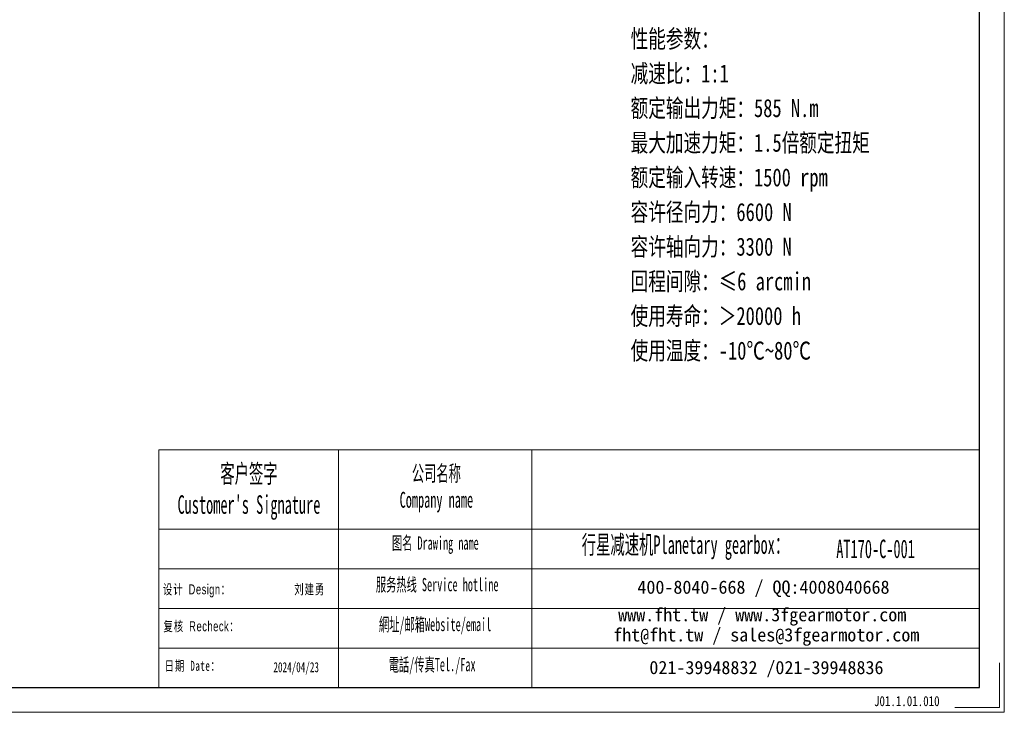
# Model space of a CAD drawing. Header units: millimetres. Extents: x -1428 to -386, y -608 to 125.
# Tile 4 of 9: x -877 to -386, y -608 to -263. Entities that reach past the tile are written whole.
import ezdxf

# ---------------------------------------------------------------- set-up
doc = ezdxf.new("R2010")
doc.units = ezdxf.units.MM
doc.header["$LTSCALE"] = 2
doc.layers.get('0').update_dxf_attribs({"lineweight": 18})
doc.layers.add('6文字层', color=3, linetype='Continuous')
for name, color, linetype, lineweight in [('7标注层', 4, 'Continuous', 18), ('SLD-0', 7, 'Continuous', 18), ('图框_外框线', 7, 'Continuous', 18), ('尺寸线层', 3, 'Continuous', 18)]:
    doc.layers.add(name, color=color, linetype=linetype, lineweight=lineweight)
doc.styles.add('SLDTEXTSTYLE4', font='txt', dxfattribs={"width": 0.566667})
doc.styles.add('标准', font='txt', dxfattribs={"width": 0.667})
doc.styles.add('样式 1', font='txt', dxfattribs={"width": 0.8})

msp = doc.modelspace()

# ---------------------------------------------------------------- linework, layer by layer
msp.add_line((-717.956, -476.8939), (-717.956, -595.404))
at = {"layer": '7标注层', "color": 0}
msp.add_line((-807.3534, -476.8939), (-807.3534, -595.3838), dxfattribs=at)
at = {"layer": '图框_外框线'}
for p, q in [((-807.3534, -476.8939), (-717.956, -476.8939)), ((-717.956, -476.8939), (-717.956, -595.3838)), ((-717.956, -476.8939), (-398.7818, -476.8939)), ((-621.6364, -476.8939), (-621.6364, -595.3838)), ((-807.3534, -516.4341), (-717.956, -516.4341)), ((-717.956, -516.4341), (-398.7818, -516.4341)), ((-807.3534, -536.2042), (-398.7818, -536.2042)), ((-807.3534, -555.9742), (-398.7818, -555.9742)), ((-807.3534, -575.7443), (-398.7818, -575.7443))]:
    msp.add_line(p, q, dxfattribs=at)
at = {"layer": '图框_外框线', "color": 3}
msp.add_lwpolyline([(-1423.2214, -607.7264), (-386.4391, -607.7264), (-386.4391, 125.4268), (-1423.2214, 125.4268)], close=True, dxfattribs=at)
at = {"layer": '图框_外框线', "color": 3, "lineweight": 25}
msp.add_lwpolyline([(-1361.5082, -595.3838), (-398.7818, -595.3838), (-398.7818, 113.0841), (-1361.5082, 113.0841)], close=True, dxfattribs=at)
at = {"layer": '图框_外框线', "color": 3}
msp.add_lwpolyline([(-388.9076, -583.0411), (-388.9076, -605.2579), (-411.1244, -605.2579)], dxfattribs=at)

# ---------------------------------------------------------------- texts
at = {"layer": '6文字层', "insert": (-451.3129, -599.6402), "char_height": 5, "width": 43.304423, "attachment_point": 1, "style": '样式 1'}
msp.add_mtext('J01.1.01.010', dxfattribs=at)
at = {"layer": 'SLD-0', "color": 1, "attachment_point": 2}
for s, insert, char_height, width, style in [("{\\fSimSun|b1|i0|c134|p2;客户签字\\PCustomer's Signature}", (-762.5006, -484.209), 9.226036, 114.772837, 'SLDTEXTSTYLE4'), ('{\\fSimSun|b1|i0|c134|p2;公司名称\\PCompany name}', (-669.1853, -484.6988), 7.908031, 102.384307, 'SLDTEXTSTYLE4'), ('{\\fSimSun|b1|i0|c134|p2;图名 Drawing name}', (-669.7259, -520.0784), 6.590026, 84.277757, 'SLDTEXTSTYLE4'), ('{\\fSimSun|b1|i0|c134|p2;  \\H1.1667x;行星减速机Planetary gearbox\\fSimSun|b0|i0|c134|p2;：}', (-548.2346, -519.5701), 7.908031, 124.374661, 'SLDTEXTSTYLE4'), ('AT170-C-001', (-450.5343, -521.6697), 9.226036, 67.142291, 'SLDTEXTSTYLE4'), ('{\\fSimSun|b0|i0|c134|p2;\\T1.1;设计 \\fArial|b0|i0|c0|p34;Design\\fSimSun|b0|i0|c134|p2;：}', (-788.4205, -543.9533), 5, 31.971711, '标准'), ('{\\fSimSun|b0|i0|c134|p2;\\T1.1;刘建勇}', (-732.2331, -543.8891), 5, 31.971711, '标准'), ('{\\fSimSun|b1|i0|c134|p2;服务热线 Service hotline}', (-668.7914, -540.8006), 6.590026, 93.893518, 'SLDTEXTSTYLE4'), ('{\\fSimSun|b0|i0|c134|p2;\\T1.1;复核 \\fArial|b0|i0|c0|p34;Recheck\\fSimSun|b0|i0|c134|p2;：}', (-786.1409, -562.3376), 5, 86.717269, '标准'), ('{\\fSimSun|b1|i0|c134|p2;網址/邮箱Website/email}', (-669.8175, -560.6553), 6.590026, 97.734315, 'SLDTEXTSTYLE4'), ('{\\T1.1;日期 Date：}', (-790.5327, -582.0438), 5, 87.583372, '标准'), ('2024/04/23', (-738.9971, -582.7361), 5, 31.971711, '标准'), ('{\\fSimSun|b1|i0|c134|p2;電話/传真Tel./Fax}', (-671.2939, -580.6649), 6.590026, 98.909772, 'SLDTEXTSTYLE4')]:
    msp.add_mtext(s, dxfattribs=dict(at, insert=insert, char_height=char_height, width=width, style=style))
at = {"layer": 'SLD-0', "color": 1, "char_height": 6.590026, "attachment_point": 2}
for s, insert, width in [('{\\fSimSun|b1|i0|c134|p2;400-8040-668 / QQ:4008040668}', (-506.3447, -542.0598), 191.871293), ('{\\fSimSun|b1|i0|c134|p2;www.fht.tw / www.3fgearmotor.com }', (-506.9524, -555.786), 192.087287), ('{\\fSimSun|b1|i0|c134|p2;fht@fht.tw / sales@3fgearmotor.com }', (-504.944, -565.8208), 192.087287), ('{\\fSimSun|b1|i0|c134|p2;021-39948832 /021-39948836 }', (-504.8751, -582.1057), 146.673174)]:
    msp.add_mtext(s, dxfattribs=dict(at, insert=insert, width=width))
at = {"layer": '尺寸线层', "insert": (-572.4846, -267.6349), "char_height": 11.34, "width": 219.055524, "attachment_point": 1, "line_spacing_factor": 1.15057, "style": '标准'}
msp.add_mtext('{\\H0.793651x;\\W0.75;性能参数：\\P减速比：1:1\\P额定输出力矩：585 N.m\\P最大加速力矩：1.5倍额定扭矩\\P额定输入转速：1500 rpm\\P容许径向力：6600 N\\P容许轴向力：3300 N\\P回程间隙：≤6 arcmin\\P使用寿命：＞20000 h\\P使用温度：-10℃~80℃', dxfattribs=at)

doc.saveas('drawing.dxf')
